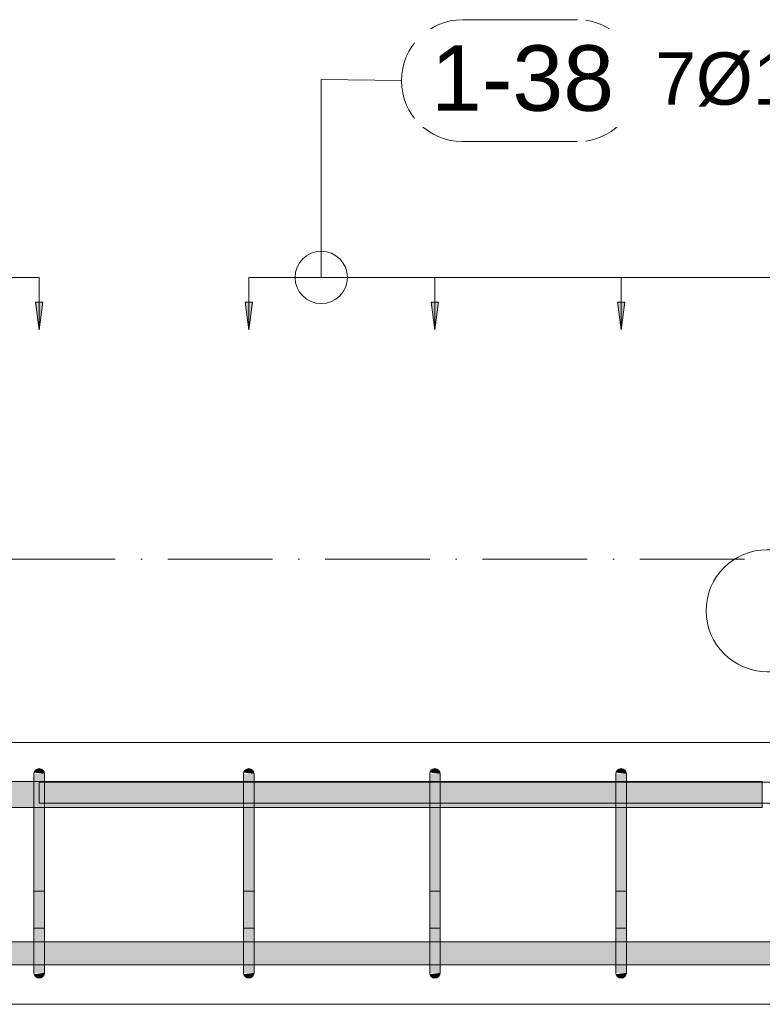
# Model space of a CAD drawing. Header units: millimetres. Extents: x -25607 to 9385, y 1894 to 10168.
# Tile 53 of 181: x -11489 to -10780, y 8670 to 9610. Entities that reach past the tile are written whole.
import ezdxf

# ---------------------------------------------------------------- set-up
doc = ezdxf.new("R2010")
doc.units = ezdxf.units.MM
doc.linetypes.add('Čerchovaná', pattern=[150, 100, -25, 0, -25])
for name, color, linetype, lineweight in [('A-ANNO-DIMS', 211, 'Continuous', 5), ('A-ANNO-DIMS-25', 211, 'Continuous', 5), ('A-FLOR-LEVL', 51, 'Continuous', 5), ('S-BEAM', 12, 'Continuous', 9), ('S-RBAR', 171, 'Continuous', 5), ('S-RBAR-IDEN', 171, 'Continuous', 5)]:
    doc.layers.add(name, color=color, linetype=linetype, lineweight=lineweight)
doc.styles.add('Arial', font='arial.ttf', dxfattribs={"height": 50})
doc.styles.add('Arial_1', font='arial.ttf', dxfattribs={"height": 62.5})
doc.dimstyles.new('Výztuž_kusy__řezy_', dxfattribs={"dimscale": 304.8, "dimtxt": 0.18, "dimasz": 0, "dimexe": 0, "dimexo": 0.0625, "dimgap": 0.082021, "dimtad": 1, "dimdec": 0, "dimzin": 0, "dimdsep": 46, "dimtxsty": 'Arial_1', "dimblk1": 'NONE', "dimblk2": 'NONE', "dimsah": 1, "dimcen": 0.09, "dimazin": 0, "dimtfac": 1, "dimtdec": 4, "dimtix": 1, "dimtmove": 0, "dimatfit": 3, "dimfxl": 0.164042, "dimfxlon": 1, "dimtvp": 1, "dimtfill": 1, "dimtolj": 1, "dimtzin": 0, "dimarcsym": 2})

# ---------------------------------------------------------------- blocks, each defined once
blk = doc.blocks.new('Popisek výztuže - _Typ_ množství_PRAVÝ _řezy_-573729-V4')
at = {"layer": 'S-RBAR-IDEN'}
for p, q in [((-24857.77, 9096.15), (-24967.46, 9096.15)), ((-24967.46, 8979.71), (-24857.77, 8979.71))]:
    blk.add_line(p, q, dxfattribs=at)
for centre, start, end in [((-24967.46, 9037.93), 90, 270), ((-24857.77, 9037.93), 277.64339, 82.35661)]:
    blk.add_arc(centre, 58.22, start, end, dxfattribs=at)
blk = doc.blocks.new('DIMBLOCK143-V4')
at = {"layer": 'A-ANNO-DIMS-25'}
for points in [[(-11562.55, 9314.03), (-11559.08, 9340.32), (-11566.01, 9340.32)], [(-11470, 9314.03), (-11466.54, 9340.32), (-11473.46, 9340.32)]]:
    blk.add_hatch(color=256, dxfattribs=at).paths.add_polyline_path(points)
for p, q in [((-11562.55, 9364.03), (-11470, 9364.03)), ((-11562.55, 9364.03), (-11562.55, 9364.03)), ((-11562.55, 9364.03), (-11562.55, 9314.03)), ((-11470, 9364.03), (-11470, 9364.03)), ((-11470, 9364.03), (-11470, 9314.03)), ((-11559.08, 9340.32), (-11566.01, 9340.32)), ((-11566.01, 9340.32), (-11562.55, 9314.03)), ((-11562.55, 9314.03), (-11559.08, 9340.32)), ((-11466.54, 9340.32), (-11473.46, 9340.32)), ((-11473.46, 9340.32), (-11470, 9314.03)), ((-11470, 9314.03), (-11466.54, 9340.32))]:
    blk.add_line(p, q, dxfattribs=at)
blk = doc.blocks.new('_None')
blk = doc.blocks.new('DIMBLOCK144-V4')
at = {"layer": 'A-ANNO-DIMS-25'}
for points in [[(-12580.54, 9314.03), (-12577.08, 9340.32), (-12584.01, 9340.32)], [(-12488, 9314.03), (-12484.54, 9340.32), (-12491.46, 9340.32)], [(-12395.45, 9314.03), (-12391.99, 9340.32), (-12398.92, 9340.32)], [(-12302.91, 9314.03), (-12299.45, 9340.32), (-12306.37, 9340.32)], [(-12210.36, 9314.03), (-12206.9, 9340.32), (-12213.82, 9340.32)], [(-12117.82, 9314.03), (-12114.36, 9340.32), (-12121.28, 9340.32)], [(-12025.27, 9314.03), (-12021.81, 9340.32), (-12028.73, 9340.32)], [(-11932.73, 9314.03), (-11929.27, 9340.32), (-11936.19, 9340.32)], [(-11840.18, 9314.03), (-11836.72, 9340.32), (-11843.64, 9340.32)], [(-11747.64, 9314.03), (-11744.18, 9340.32), (-11751.1, 9340.32)], [(-11655.09, 9314.03), (-11651.63, 9340.32), (-11658.55, 9340.32)], [(-11562.55, 9314.03), (-11559.08, 9340.32), (-11566.01, 9340.32)], [(-11470, 9314.03), (-11466.54, 9340.32), (-11473.46, 9340.32)]]:
    blk.add_hatch(color=256, dxfattribs=at).paths.add_polyline_path(points)
for p, q in [((-12580.54, 9364.03), (-11470, 9364.03)), ((-12580.54, 9364.03), (-12488, 9364.03)), ((-12580.54, 9364.03), (-12580.54, 9364.03)), ((-12580.54, 9364.03), (-12580.54, 9314.03)), ((-12488, 9364.03), (-12395.45, 9364.03)), ((-12488, 9364.03), (-12488, 9364.03)), ((-12488, 9364.03), (-12488, 9314.03)), ((-12395.45, 9364.03), (-12302.91, 9364.03)), ((-12395.45, 9364.03), (-12395.45, 9364.03)), ((-12395.45, 9364.03), (-12395.45, 9314.03)), ((-12302.91, 9364.03), (-12210.36, 9364.03)), ((-12302.91, 9364.03), (-12302.91, 9364.03)), ((-12302.91, 9364.03), (-12302.91, 9314.03)), ((-12210.36, 9364.03), (-12117.82, 9364.03)), ((-12210.36, 9364.03), (-12210.36, 9364.03)), ((-12210.36, 9364.03), (-12210.36, 9314.03)), ((-12117.82, 9364.03), (-12025.27, 9364.03)), ((-12117.82, 9364.03), (-12117.82, 9364.03)), ((-12117.82, 9364.03), (-12117.82, 9314.03)), ((-12025.27, 9364.03), (-11932.73, 9364.03)), ((-12025.27, 9364.03), (-12025.27, 9364.03)), ((-12025.27, 9364.03), (-12025.27, 9314.03)), ((-11932.73, 9364.03), (-11840.18, 9364.03)), ((-11932.73, 9364.03), (-11932.73, 9364.03)), ((-11932.73, 9364.03), (-11932.73, 9314.03)), ((-11840.18, 9364.03), (-11747.64, 9364.03)), ((-11840.18, 9364.03), (-11840.18, 9364.03)), ((-11840.18, 9364.03), (-11840.18, 9314.03)), ((-11747.64, 9364.03), (-11655.09, 9364.03)), ((-11747.64, 9364.03), (-11747.64, 9364.03)), ((-11747.64, 9364.03), (-11747.64, 9314.03)), ((-11655.09, 9364.03), (-11562.55, 9364.03)), ((-11655.09, 9364.03), (-11655.09, 9364.03)), ((-11655.09, 9364.03), (-11655.09, 9314.03)), ((-11562.55, 9364.03), (-11470, 9364.03)), ((-11562.55, 9364.03), (-11562.55, 9364.03)), ((-11562.55, 9364.03), (-11562.55, 9314.03)), ((-11470, 9364.03), (-11470, 9364.03)), ((-11470, 9364.03), (-11470, 9314.03)), ((-12577.08, 9340.32), (-12584.01, 9340.32)), ((-12584.01, 9340.32), (-12580.54, 9314.03)), ((-12580.54, 9314.03), (-12577.08, 9340.32)), ((-12484.54, 9340.32), (-12491.46, 9340.32)), ((-12491.46, 9340.32), (-12488, 9314.03)), ((-12488, 9314.03), (-12484.54, 9340.32)), ((-12391.99, 9340.32), (-12398.92, 9340.32)), ((-12398.92, 9340.32), (-12395.45, 9314.03)), ((-12395.45, 9314.03), (-12391.99, 9340.32)), ((-12299.45, 9340.32), (-12306.37, 9340.32)), ((-12306.37, 9340.32), (-12302.91, 9314.03)), ((-12302.91, 9314.03), (-12299.45, 9340.32)), ((-12206.9, 9340.32), (-12213.82, 9340.32)), ((-12213.82, 9340.32), (-12210.36, 9314.03)), ((-12210.36, 9314.03), (-12206.9, 9340.32)), ((-12114.36, 9340.32), (-12121.28, 9340.32)), ((-12121.28, 9340.32), (-12117.82, 9314.03)), ((-12117.82, 9314.03), (-12114.36, 9340.32)), ((-12021.81, 9340.32), (-12028.73, 9340.32)), ((-12028.73, 9340.32), (-12025.27, 9314.03)), ((-12025.27, 9314.03), (-12021.81, 9340.32)), ((-11929.27, 9340.32), (-11936.19, 9340.32)), ((-11936.19, 9340.32), (-11932.73, 9314.03)), ((-11932.73, 9314.03), (-11929.27, 9340.32)), ((-11836.72, 9340.32), (-11843.64, 9340.32)), ((-11843.64, 9340.32), (-11840.18, 9314.03)), ((-11840.18, 9314.03), (-11836.72, 9340.32)), ((-11744.18, 9340.32), (-11751.1, 9340.32)), ((-11751.1, 9340.32), (-11747.64, 9314.03)), ((-11747.64, 9314.03), (-11744.18, 9340.32)), ((-11651.63, 9340.32), (-11658.55, 9340.32)), ((-11658.55, 9340.32), (-11655.09, 9314.03)), ((-11655.09, 9314.03), (-11651.63, 9340.32)), ((-11559.08, 9340.32), (-11566.01, 9340.32)), ((-11566.01, 9340.32), (-11562.55, 9314.03)), ((-11562.55, 9314.03), (-11559.08, 9340.32)), ((-11466.54, 9340.32), (-11473.46, 9340.32)), ((-11473.46, 9340.32), (-11470, 9314.03)), ((-11470, 9314.03), (-11466.54, 9340.32))]:
    blk.add_line(p, q, dxfattribs=at)
blk = doc.blocks.new('DIMBLOCK145-V4')
at = {"layer": 'A-ANNO-DIMS-25'}
for points in [[(-11270, 9314.03), (-11266.54, 9340.32), (-11273.46, 9340.32)], [(-11092.36, 9314.03), (-11088.9, 9340.32), (-11095.82, 9340.32)]]:
    blk.add_hatch(color=256, dxfattribs=at).paths.add_polyline_path(points)
for p, q in [((-11270, 9364.03), (-11092.36, 9364.03)), ((-11270, 9364.03), (-11270, 9364.03)), ((-11270, 9364.03), (-11270, 9314.03)), ((-11092.36, 9364.03), (-11092.36, 9364.03)), ((-11092.36, 9364.03), (-11092.36, 9314.03)), ((-11266.54, 9340.32), (-11273.46, 9340.32)), ((-11273.46, 9340.32), (-11270, 9314.03)), ((-11270, 9314.03), (-11266.54, 9340.32)), ((-11088.9, 9340.32), (-11095.82, 9340.32)), ((-11095.82, 9340.32), (-11092.36, 9314.03)), ((-11092.36, 9314.03), (-11088.9, 9340.32))]:
    blk.add_line(p, q, dxfattribs=at)
blk = doc.blocks.new('DIMBLOCK146-V4')
at = {"layer": 'A-ANNO-DIMS-25'}
for points in [[(-11092.36, 9314.03), (-11088.9, 9340.32), (-11095.82, 9340.32)], [(-10914.71, 9314.03), (-10911.25, 9340.32), (-10918.17, 9340.32)]]:
    blk.add_hatch(color=256, dxfattribs=at).paths.add_polyline_path(points)
for p, q in [((-11092.36, 9364.03), (-10914.71, 9364.03)), ((-11092.36, 9364.03), (-11092.36, 9364.03)), ((-11092.36, 9364.03), (-11092.36, 9314.03)), ((-10914.71, 9364.03), (-10914.71, 9364.03)), ((-10914.71, 9364.03), (-10914.71, 9314.03)), ((-11088.9, 9340.32), (-11095.82, 9340.32)), ((-11095.82, 9340.32), (-11092.36, 9314.03)), ((-11092.36, 9314.03), (-11088.9, 9340.32)), ((-10911.25, 9340.32), (-10918.17, 9340.32)), ((-10918.17, 9340.32), (-10914.71, 9314.03)), ((-10914.71, 9314.03), (-10911.25, 9340.32))]:
    blk.add_line(p, q, dxfattribs=at)
blk = doc.blocks.new('DIMBLOCK147-V4')
at = {"layer": 'A-ANNO-DIMS-25'}
for points in [[(-10914.71, 9314.03), (-10911.25, 9340.32), (-10918.17, 9340.32)], [(-10737.07, 9314.03), (-10733.61, 9340.32), (-10740.53, 9340.32)]]:
    blk.add_hatch(color=256, dxfattribs=at).paths.add_polyline_path(points)
for p, q in [((-10914.71, 9364.03), (-10737.07, 9364.03)), ((-10914.71, 9364.03), (-10914.71, 9364.03)), ((-10914.71, 9364.03), (-10914.71, 9314.03)), ((-10737.07, 9364.03), (-10737.07, 9364.03)), ((-10737.07, 9364.03), (-10737.07, 9314.03)), ((-10911.25, 9340.32), (-10918.17, 9340.32)), ((-10918.17, 9340.32), (-10914.71, 9314.03)), ((-10914.71, 9314.03), (-10911.25, 9340.32)), ((-10733.61, 9340.32), (-10740.53, 9340.32)), ((-10740.53, 9340.32), (-10737.07, 9314.03)), ((-10737.07, 9314.03), (-10733.61, 9340.32))]:
    blk.add_line(p, q, dxfattribs=at)
blk = doc.blocks.new('DIMBLOCK151-V4')
at = {"layer": 'A-ANNO-DIMS-25'}
for points in [[(-11270, 9314.03), (-11266.54, 9340.32), (-11273.46, 9340.32)], [(-11092.36, 9314.03), (-11088.9, 9340.32), (-11095.82, 9340.32)], [(-10914.71, 9314.03), (-10911.25, 9340.32), (-10918.17, 9340.32)], [(-10737.07, 9314.03), (-10733.61, 9340.32), (-10740.53, 9340.32)], [(-10559.43, 9314.03), (-10555.96, 9340.32), (-10562.89, 9340.32)], [(-10381.78, 9314.03), (-10378.32, 9340.32), (-10385.24, 9340.32)], [(-10204.14, 9314.03), (-10200.68, 9340.32), (-10207.6, 9340.32)]]:
    blk.add_hatch(color=256, dxfattribs=at).paths.add_polyline_path(points)
for p, q in [((-11270, 9364.03), (-10204.14, 9364.03)), ((-11270, 9364.03), (-11092.36, 9364.03)), ((-11270, 9364.03), (-11270, 9364.03)), ((-11270, 9364.03), (-11270, 9314.03)), ((-11092.36, 9364.03), (-10914.71, 9364.03)), ((-11092.36, 9364.03), (-11092.36, 9364.03)), ((-11092.36, 9364.03), (-11092.36, 9314.03)), ((-10914.71, 9364.03), (-10737.07, 9364.03)), ((-10914.71, 9364.03), (-10914.71, 9364.03)), ((-10914.71, 9364.03), (-10914.71, 9314.03)), ((-10737.07, 9364.03), (-10559.43, 9364.03)), ((-10737.07, 9364.03), (-10737.07, 9364.03)), ((-10737.07, 9364.03), (-10737.07, 9314.03)), ((-10559.43, 9364.03), (-10381.78, 9364.03)), ((-10559.43, 9364.03), (-10559.43, 9364.03)), ((-10559.43, 9364.03), (-10559.43, 9314.03)), ((-10381.78, 9364.03), (-10204.14, 9364.03)), ((-10381.78, 9364.03), (-10381.78, 9364.03)), ((-10381.78, 9364.03), (-10381.78, 9314.03)), ((-10204.14, 9364.03), (-10204.14, 9364.03)), ((-10204.14, 9364.03), (-10204.14, 9314.03)), ((-11266.54, 9340.32), (-11273.46, 9340.32)), ((-11273.46, 9340.32), (-11270, 9314.03)), ((-11270, 9314.03), (-11266.54, 9340.32)), ((-11088.9, 9340.32), (-11095.82, 9340.32)), ((-11095.82, 9340.32), (-11092.36, 9314.03)), ((-11092.36, 9314.03), (-11088.9, 9340.32)), ((-10911.25, 9340.32), (-10918.17, 9340.32)), ((-10918.17, 9340.32), (-10914.71, 9314.03)), ((-10914.71, 9314.03), (-10911.25, 9340.32)), ((-10733.61, 9340.32), (-10740.53, 9340.32)), ((-10740.53, 9340.32), (-10737.07, 9314.03)), ((-10737.07, 9314.03), (-10733.61, 9340.32)), ((-10555.96, 9340.32), (-10562.89, 9340.32)), ((-10562.89, 9340.32), (-10559.43, 9314.03)), ((-10559.43, 9314.03), (-10555.96, 9340.32)), ((-10378.32, 9340.32), (-10385.24, 9340.32)), ((-10385.24, 9340.32), (-10381.78, 9314.03)), ((-10381.78, 9314.03), (-10378.32, 9340.32)), ((-10200.68, 9340.32), (-10207.6, 9340.32)), ((-10207.6, 9340.32), (-10204.14, 9314.03)), ((-10204.14, 9314.03), (-10200.68, 9340.32))]:
    blk.add_line(p, q, dxfattribs=at)
blk = doc.blocks.new('Popisek výztuže__BEZ NATOČENÍ_ - _Typ_ množství_PRAVÝ _řezy_-573725-V4')
at = {"layer": 'S-RBAR-IDEN'}
for p, q in [((-24183.83, 9621.25), (-24293.53, 9621.25)), ((-24293.53, 9504.82), (-24183.83, 9504.82))]:
    blk.add_line(p, q, dxfattribs=at)
for centre, start, end in [((-24293.53, 9563.04), 90, 270), ((-24183.83, 9563.04), 277.64339, 82.35661)]:
    blk.add_arc(centre, 58.22, start, end, dxfattribs=at)

msp = doc.modelspace()

# ---------------------------------------------------------------- hatches: boundary and pattern name
at = {"layer": 'S-RBAR'}
for points in [[(-11465, 8890), (-11465.17, 8891.29), (-11465.67, 8892.5), (-11466.46, 8893.54), (-11467.5, 8894.33), (-11468.71, 8894.83), (-11470, 8895), (-11471.29, 8894.83), (-11472.5, 8894.33), (-11473.54, 8893.54), (-11474.33, 8892.5), (-11474.83, 8891.29), (-11465.17, 8890.02)], [(-11265, 8890), (-11265.17, 8891.29), (-11265.67, 8892.5), (-11266.46, 8893.54), (-11267.5, 8894.33), (-11268.71, 8894.83), (-11271.09, 8894.86), (-11271.29, 8894.83), (-11272.5, 8894.33), (-11273.54, 8893.54), (-11274.33, 8892.5), (-11274.83, 8891.29), (-11265.17, 8890.02)], [(-11087.36, 8890), (-11087.53, 8891.29), (-11088.03, 8892.5), (-11088.82, 8893.54), (-11089.86, 8894.33), (-11091.06, 8894.83), (-11092.36, 8895), (-11093.65, 8894.83), (-11094.86, 8894.33), (-11095.89, 8893.54), (-11096.69, 8892.5), (-11097.19, 8891.29), (-11087.53, 8890.02)], [(-10909.71, 8890), (-10909.88, 8891.29), (-10910.38, 8892.5), (-10911.18, 8893.54), (-10912.21, 8894.33), (-10913.42, 8894.83), (-10914.71, 8895), (-10916.01, 8894.83), (-10917.21, 8894.33), (-10918.25, 8893.54), (-10919.04, 8892.5), (-10919.54, 8891.29), (-10909.88, 8890.02)], [(-11465, 8865), (-11465, 8890), (-11475, 8890), (-11475, 8865)], [(-11271.09, 8865), (-11265, 8865), (-11265, 8890), (-11275, 8890), (-11275, 8865)], [(-11087.36, 8865), (-11087.36, 8890), (-11097.36, 8890), (-11097.36, 8865)], [(-10909.71, 8865), (-10909.71, 8890), (-10919.71, 8890), (-10919.71, 8865)], [(-11475, 8725), (-11465, 8725), (-11465, 8865), (-11475, 8865), (-11475, 8741.44)], [(-11271.09, 8725), (-11265, 8725), (-11265, 8865), (-11275, 8865), (-11275, 8725)], [(-11097.36, 8725), (-11087.36, 8725), (-11087.36, 8865), (-11097.36, 8865), (-11097.36, 8741.44)], [(-10919.71, 8725), (-10909.71, 8725), (-10909.71, 8865), (-10919.71, 8865), (-10919.71, 8741.44)], [(-11470, 8695), (-11468.71, 8695.17), (-11467.5, 8695.67), (-11466.46, 8696.46), (-11465.67, 8697.5), (-11465.17, 8698.71), (-11465.17, 8699.98), (-11474.83, 8698.71), (-11474.33, 8697.5), (-11473.54, 8696.46), (-11472.5, 8695.67), (-11471.29, 8695.17)], [(-11270, 8695), (-11268.71, 8695.17), (-11267.5, 8695.67), (-11266.46, 8696.46), (-11265.67, 8697.5), (-11265.17, 8698.71), (-11265.17, 8699.98), (-11274.83, 8698.71), (-11274.33, 8697.5), (-11273.54, 8696.46), (-11272.5, 8695.67), (-11271.09, 8695.14)], [(-11092.36, 8695), (-11091.06, 8695.17), (-11089.86, 8695.67), (-11088.82, 8696.46), (-11088.03, 8697.5), (-11087.53, 8698.71), (-11087.53, 8699.98), (-11097.19, 8698.71), (-11096.69, 8697.5), (-11095.89, 8696.46), (-11094.86, 8695.67), (-11093.65, 8695.17)], [(-10914.71, 8695), (-10913.42, 8695.17), (-10912.21, 8695.67), (-10911.18, 8696.46), (-10910.38, 8697.5), (-10909.88, 8698.71), (-10909.88, 8699.98), (-10919.54, 8698.71), (-10919.04, 8697.5), (-10918.25, 8696.46), (-10917.21, 8695.67), (-10916.01, 8695.17)]]:
    msp.add_hatch(color=7, dxfattribs=at).paths.add_polyline_path(points)
h = msp.add_hatch(color=7, dxfattribs=at)
h.paths.add_polyline_path([(-15557.5, 8857.8), (-15403.33, 8857.8), (-15403.33, 8882.8), (-15557.5, 8882.8), (-15557.5, 8863.81)])
h.paths.add_polyline_path([(-12307.91, 8857.8), (-12307.91, 8882.8), (-12390.45, 8882.8), (-12390.45, 8857.8), (-12312.75, 8857.8)])
h.paths.add_polyline_path([(-15393.33, 8857.8), (-15234.17, 8857.8), (-15234.17, 8882.8), (-15393.33, 8882.8), (-15393.33, 8863.81)])
h.paths.add_polyline_path([(-15224.17, 8857.8), (-15065, 8857.8), (-15065, 8882.8), (-15224.17, 8882.8), (-15224.17, 8863.81)])
h.paths.add_polyline_path([(-12483, 8857.8), (-12400.45, 8857.8), (-12400.45, 8882.8), (-12483, 8882.8), (-12483, 8863.81)])
h.paths.add_polyline_path([(-12020.27, 8857.8), (-11937.73, 8857.8), (-11937.73, 8882.8), (-12020.27, 8882.8), (-12020.27, 8863.81)])
h.paths.add_polyline_path([(-12112.82, 8857.8), (-12030.27, 8857.8), (-12030.27, 8882.8), (-12112.82, 8882.8), (-12112.82, 8863.81)])
h.paths.add_polyline_path([(-12575.54, 8857.8), (-12493, 8857.8), (-12493, 8882.8), (-12575.54, 8882.8), (-12575.54, 8863.81)])
h.paths.add_polyline_path([(-12158.43, 8857.8), (-12122.82, 8857.8), (-12122.82, 8882.8), (-12205.36, 8882.8), (-12205.36, 8857.8)])
h.paths.add_polyline_path([(-12621.38, 8857.8), (-12585.54, 8857.8), (-12585.54, 8882.8), (-12675.54, 8882.8), (-12675.54, 8857.8)])
h.paths.add_polyline_path([(-12215.36, 8857.8), (-12215.36, 8882.8), (-12297.91, 8882.8), (-12297.91, 8857.8)])
h.paths.add_polyline_path([(-12733.93, 8857.8), (-12733.93, 8882.8), (-12772.32, 8882.8), (-12772.32, 8857.8)])
h.paths.add_polyline_path([(-15055, 8857.8), (-14865, 8857.8), (-14865, 8882.8), (-15055, 8882.8), (-15055, 8863.81)])
h.paths.add_polyline_path([(-14855, 8857.8), (-14772.45, 8857.8), (-14772.45, 8882.8), (-14855, 8882.8), (-14855, 8863.81)])
h.paths.add_polyline_path([(-14669.91, 8857.8), (-14587.36, 8857.8), (-14587.36, 8882.8), (-14669.91, 8882.8), (-14669.91, 8863.81)])
h.paths.add_polyline_path([(-14762.45, 8857.8), (-14679.91, 8857.8), (-14679.91, 8882.8), (-14762.45, 8882.8), (-14762.45, 8863.81)])
h.paths.add_polyline_path([(-12685.54, 8857.8), (-12685.54, 8882.8), (-12723.93, 8882.8), (-12723.93, 8857.8)])
h.paths.add_polyline_path([(-14484.82, 8857.8), (-14402.27, 8857.8), (-14402.27, 8882.8), (-14484.82, 8882.8), (-14484.82, 8863.81)])
h.paths.add_polyline_path([(-14577.36, 8857.8), (-14494.82, 8857.8), (-14494.82, 8882.8), (-14577.36, 8882.8), (-14577.36, 8863.81)])
h.paths.add_polyline_path([(-12927.49, 8857.8), (-12927.49, 8882.8), (-12965.88, 8882.8), (-12965.88, 8857.8), (-12930.02, 8857.8)])
h.paths.add_polyline_path([(-12879.1, 8857.8), (-12879.1, 8882.8), (-12917.49, 8882.8), (-12917.49, 8857.8)])
h.paths.add_polyline_path([(-12830.71, 8857.8), (-12830.71, 8882.8), (-12869.1, 8882.8), (-12869.1, 8857.8)])
h.paths.add_polyline_path([(-12782.32, 8857.8), (-12782.32, 8882.8), (-12820.71, 8882.8), (-12820.71, 8857.8)])
h.paths.add_polyline_path([(-13072.66, 8857.8), (-13072.66, 8882.8), (-13111.05, 8882.8), (-13111.05, 8857.8), (-13084.34, 8857.8)])
h.paths.add_polyline_path([(-10919.71, 8857.8), (-10919.71, 8882.8), (-11087.36, 8882.8), (-11087.36, 8857.8), (-10923.88, 8857.8)])
h.paths.add_polyline_path([(-10780, 8857.8), (-10780, 8882.8), (-10909.71, 8882.8), (-10909.71, 8857.8)])
h.paths.add_polyline_path([(-11097.36, 8857.8), (-11097.36, 8882.8), (-11265, 8882.8), (-11265, 8857.8), (-11232.51, 8857.8)])
h.paths.add_polyline_path([(-11275, 8857.8), (-11275, 8882.8), (-11465, 8882.8), (-11465, 8857.8), (-11386.83, 8857.8)])
h.paths.add_polyline_path([(-13062.66, 8857.8), (-13024.27, 8857.8), (-13024.27, 8882.8), (-13062.66, 8882.8), (-13062.66, 8863.81)])
h.paths.add_polyline_path([(-12975.88, 8857.8), (-12975.88, 8882.8), (-13014.27, 8882.8), (-13014.27, 8857.8)])
h.paths.add_polyline_path([(-14392.27, 8857.8), (-14309.73, 8857.8), (-14309.73, 8882.8), (-14392.27, 8882.8), (-14392.27, 8863.81)])
h.paths.add_polyline_path([(-14207.18, 8857.8), (-14124.64, 8857.8), (-14124.64, 8882.8), (-14207.18, 8882.8), (-14207.18, 8863.81)])
h.paths.add_polyline_path([(-14299.73, 8857.8), (-14217.18, 8857.8), (-14217.18, 8882.8), (-14299.73, 8882.8), (-14299.73, 8863.81)])
h.paths.add_polyline_path([(-14022.09, 8857.8), (-13939.55, 8857.8), (-13939.55, 8882.8), (-14022.09, 8882.8), (-14022.09, 8863.81)])
h.paths.add_polyline_path([(-14114.64, 8857.8), (-14032.09, 8857.8), (-14032.09, 8882.8), (-14114.64, 8882.8), (-14114.64, 8863.81)])
h.paths.add_polyline_path([(-13929.55, 8857.8), (-13847, 8857.8), (-13847, 8882.8), (-13929.55, 8882.8), (-13929.55, 8863.81)])
h.paths.add_polyline_path([(-13217.83, 8857.8), (-13217.83, 8882.8), (-13256.22, 8882.8), (-13256.22, 8857.8), (-13238.66, 8857.8)])
h.paths.add_polyline_path([(-13207.83, 8857.8), (-13169.44, 8857.8), (-13169.44, 8882.8), (-13207.83, 8882.8), (-13207.83, 8863.81)])
h.paths.add_polyline_path([(-13121.05, 8857.8), (-13121.05, 8882.8), (-13159.44, 8882.8), (-13159.44, 8857.8)])
h.paths.add_polyline_path([(-11927.73, 8857.8), (-11845.18, 8857.8), (-11845.18, 8882.8), (-11927.73, 8882.8), (-11927.73, 8863.81)])
h.paths.add_polyline_path([(-11742.64, 8857.8), (-11660.09, 8857.8), (-11660.09, 8882.8), (-11742.64, 8882.8), (-11742.64, 8863.81)])
h.paths.add_polyline_path([(-11835.18, 8857.8), (-11752.64, 8857.8), (-11752.64, 8882.8), (-11835.18, 8882.8), (-11835.18, 8863.81)])
h.paths.add_polyline_path([(-13744.46, 8857.8), (-13653.33, 8857.8), (-13653.33, 8882.8), (-13744.46, 8882.8), (-13744.46, 8863.81)])
h.paths.add_polyline_path([(-13837, 8857.8), (-13754.46, 8857.8), (-13754.46, 8882.8), (-13837, 8882.8), (-13837, 8863.81)])
h.paths.add_polyline_path([(-13556.55, 8857.8), (-13556.55, 8882.8), (-13594.94, 8882.8), (-13594.94, 8857.8)])
h.paths.add_polyline_path([(-13643.33, 8857.8), (-13604.94, 8857.8), (-13604.94, 8882.8), (-13643.33, 8882.8), (-13643.33, 8863.81)])
h.paths.add_polyline_path([(-11557.55, 8857.8), (-11475, 8857.8), (-11475, 8882.8), (-11557.55, 8882.8), (-11557.55, 8863.81)])
h.paths.add_polyline_path([(-13401.38, 8857.8), (-13363, 8857.8), (-13363, 8882.8), (-13401.38, 8882.8), (-13401.38, 8863.81)])
h.paths.add_polyline_path([(-13449.77, 8857.8), (-13411.38, 8857.8), (-13411.38, 8882.8), (-13449.77, 8882.8), (-13449.77, 8863.81)])
h.paths.add_polyline_path([(-13498.16, 8857.8), (-13459.77, 8857.8), (-13459.77, 8882.8), (-13498.16, 8882.8), (-13498.16, 8863.81)])
h.paths.add_polyline_path([(-11650.09, 8857.8), (-11567.55, 8857.8), (-11567.55, 8882.8), (-11650.09, 8882.8), (-11650.09, 8863.81)])
h.paths.add_polyline_path([(-13546.55, 8857.8), (-13508.16, 8857.8), (-13508.16, 8882.8), (-13546.55, 8882.8), (-13546.55, 8863.81)])
h.paths.add_polyline_path([(-13304.61, 8857.8), (-13266.22, 8857.8), (-13266.22, 8882.8), (-13304.61, 8882.8), (-13304.61, 8863.81)])
h.paths.add_polyline_path([(-13353, 8857.8), (-13314.61, 8857.8), (-13314.61, 8882.8), (-13353, 8882.8), (-13353, 8863.81)])
h = msp.add_hatch(color=7, dxfattribs=at)
h.paths.add_polyline_path([(-13155, 8707.64), (-13121.05, 8707.92), (-13121.05, 8729.64), (-13155, 8729.64), (-13155, 8710.85)])
h.paths.add_polyline_path([(-9303.53, 8707.64), (-9268.78, 8707.92), (-9268.78, 8729.64), (-9351.32, 8729.64), (-9351.32, 8707.64), (-9342.11, 8707.64)])
h.paths.add_polyline_path([(-10376.78, 8707.64), (-10209.14, 8707.92), (-10209.14, 8729.64), (-10376.78, 8729.64), (-10376.78, 8707.92)])
h.paths.add_polyline_path([(-13111.05, 8707.64), (-13072.66, 8707.92), (-13072.66, 8729.64), (-13111.05, 8729.64), (-13111.05, 8707.92)])
h.paths.add_polyline_path([(-12081.27, 8707.64), (-12030.27, 8707.92), (-12030.27, 8729.64), (-12112.82, 8729.64), (-12112.82, 8707.64)])
h.paths.add_polyline_path([(-12020.27, 8707.64), (-11937.73, 8707.92), (-11937.73, 8729.64), (-12020.27, 8729.64), (-12020.27, 8707.92)])
h.paths.add_polyline_path([(-10386.78, 8707.64), (-10386.78, 8729.64), (-10554.43, 8729.64), (-10554.43, 8707.64), (-10422.34, 8707.64)])
h.paths.add_polyline_path([(-13062.66, 8707.64), (-13024.27, 8707.92), (-13024.27, 8729.64), (-13062.66, 8729.64), (-13062.66, 8707.92)])
h.paths.add_polyline_path([(-8404.49, 8707.64), (-8404.49, 8729.64), (-8443.76, 8729.64), (-8443.76, 8707.64), (-8416.2, 8707.64)])
h.paths.add_polyline_path([(-8385, 8707.64), (-8385, 8729.64), (-8394.49, 8729.64), (-8394.49, 8707.64)])
h.paths.add_polyline_path([(-9258.78, 8707.64), (-9176.23, 8707.92), (-9176.23, 8729.64), (-9258.78, 8729.64), (-9258.78, 8707.92)])
h.paths.add_polyline_path([(-11927.73, 8707.64), (-11845.18, 8707.92), (-11845.18, 8729.64), (-11927.73, 8729.64), (-11927.73, 8707.92)])
h.paths.add_polyline_path([(-12122.82, 8707.64), (-12122.82, 8729.64), (-12205.36, 8729.64), (-12205.36, 8707.64), (-12158.43, 8707.64)])
h.paths.add_polyline_path([(-10199.14, 8707.64), (-10009.14, 8707.92), (-10009.14, 8729.64), (-10199.14, 8729.64), (-10199.14, 8707.92)])
h.paths.add_polyline_path([(-9361.32, 8707.64), (-9361.32, 8729.64), (-9443.87, 8729.64), (-9443.87, 8707.64), (-9380.69, 8707.64)])
h.paths.add_polyline_path([(-13014.27, 8707.64), (-12975.88, 8707.92), (-12975.88, 8729.64), (-13014.27, 8729.64), (-13014.27, 8707.92)])
h.paths.add_polyline_path([(-8453.76, 8707.64), (-8453.76, 8729.64), (-8493.02, 8729.64), (-8493.02, 8707.64), (-8454.78, 8707.64)])
h.paths.add_polyline_path([(-10564.43, 8707.64), (-10564.43, 8729.64), (-10732.07, 8729.64), (-10732.07, 8707.64), (-10576.66, 8707.64)])
h.paths.add_polyline_path([(-9166.23, 8707.64), (-9083.69, 8707.92), (-9083.69, 8729.64), (-9166.23, 8729.64), (-9166.23, 8707.92)])
h.paths.add_polyline_path([(-8503.02, 8707.64), (-8503.02, 8729.64), (-8542.28, 8729.64), (-8542.28, 8707.64), (-8531.94, 8707.64)])
h.paths.add_polyline_path([(-12215.36, 8707.64), (-12215.36, 8729.64), (-12297.91, 8729.64), (-12297.91, 8707.64), (-12235.59, 8707.64)])
h.paths.add_polyline_path([(-9999.14, 8707.64), (-9916.59, 8707.92), (-9916.59, 8729.64), (-9999.14, 8729.64), (-9999.14, 8707.92)])
h.paths.add_polyline_path([(-12965.88, 8707.64), (-12927.49, 8707.92), (-12927.49, 8729.64), (-12965.88, 8729.64), (-12965.88, 8707.92)])
h.paths.add_polyline_path([(-11835.18, 8707.64), (-11752.64, 8707.92), (-11752.64, 8729.64), (-11835.18, 8729.64), (-11835.18, 8707.92)])
h.paths.add_polyline_path([(-12917.49, 8707.64), (-12879.1, 8707.92), (-12879.1, 8729.64), (-12917.49, 8729.64), (-12917.49, 8707.92)])
h.paths.add_polyline_path([(-8552.28, 8707.64), (-8552.28, 8729.64), (-8591.54, 8729.64), (-8591.54, 8707.64), (-8570.52, 8707.64)])
h.paths.add_polyline_path([(-10742.07, 8707.64), (-10742.07, 8729.64), (-10909.71, 8729.64), (-10909.71, 8707.64), (-10769.56, 8707.64)])
h.paths.add_polyline_path([(-9453.87, 8707.64), (-9453.87, 8729.64), (-9536.41, 8729.64), (-9536.41, 8707.64), (-9457.85, 8707.64)])
h.paths.add_polyline_path([(-10919.71, 8707.64), (-10919.71, 8729.64), (-11087.36, 8729.64), (-11087.36, 8707.64), (-10923.88, 8707.64)])
h.paths.add_polyline_path([(-12869.1, 8707.64), (-12830.71, 8707.92), (-12830.71, 8729.64), (-12869.1, 8729.64), (-12869.1, 8707.92)])
h.paths.add_polyline_path([(-8601.54, 8707.64), (-8601.54, 8729.64), (-8640.81, 8729.64), (-8640.81, 8707.64), (-8609.1, 8707.64)])
h.paths.add_polyline_path([(-9073.69, 8707.64), (-8991.14, 8707.92), (-8991.14, 8729.64), (-9073.69, 8729.64), (-9073.69, 8707.92)])
h.paths.add_polyline_path([(-9906.59, 8707.64), (-9824.05, 8707.92), (-9824.05, 8729.64), (-9906.59, 8729.64), (-9906.59, 8707.92)])
h.paths.add_polyline_path([(-12307.91, 8707.64), (-12307.91, 8729.64), (-12390.45, 8729.64), (-12390.45, 8707.64), (-12312.75, 8707.64)])
h.paths.add_polyline_path([(-12820.71, 8707.64), (-12782.32, 8707.92), (-12782.32, 8729.64), (-12820.71, 8729.64), (-12820.71, 8707.92)])
h.paths.add_polyline_path([(-8650.81, 8707.64), (-8650.81, 8729.64), (-8690.07, 8729.64), (-8690.07, 8707.64), (-8686.25, 8707.64)])
h.paths.add_polyline_path([(-11742.64, 8707.64), (-11660.09, 8707.92), (-11660.09, 8729.64), (-11742.64, 8729.64), (-11742.64, 8707.92)])
h.paths.add_polyline_path([(-11097.36, 8707.64), (-11097.36, 8729.64), (-11265, 8729.64), (-11265, 8707.64), (-11116.77, 8707.64)])
h.paths.add_polyline_path([(-8700.07, 8707.64), (-8700.07, 8729.64), (-8739.33, 8729.64), (-8739.33, 8707.64), (-8724.83, 8707.64)])
h.paths.add_polyline_path([(-12400.45, 8707.64), (-12400.45, 8729.64), (-12483, 8729.64), (-12483, 8707.64), (-12428.48, 8707.64)])
h.paths.add_polyline_path([(-9814.05, 8707.64), (-9731.5, 8707.92), (-9731.5, 8729.64), (-9814.05, 8729.64), (-9814.05, 8707.92)])
h.paths.add_polyline_path([(-12772.32, 8707.64), (-12733.93, 8707.92), (-12733.93, 8729.64), (-12772.32, 8729.64), (-12772.32, 8707.92)])
h.paths.add_polyline_path([(-9546.41, 8707.64), (-9546.41, 8729.64), (-9628.96, 8729.64), (-9628.96, 8707.64), (-9573.59, 8707.64)])
h.paths.add_polyline_path([(-12723.93, 8707.64), (-12685.54, 8707.92), (-12685.54, 8729.64), (-12723.93, 8729.64), (-12723.93, 8707.92)])
h.paths.add_polyline_path([(-8749.33, 8707.64), (-8749.33, 8729.64), (-8788.59, 8729.64), (-8788.59, 8707.64), (-8763.41, 8707.64)])
h.paths.add_polyline_path([(-8981.14, 8707.64), (-8898.59, 8707.92), (-8898.59, 8729.64), (-8981.14, 8729.64), (-8981.14, 8707.92)])
h.paths.add_polyline_path([(-11275, 8707.64), (-11275, 8729.64), (-11465, 8729.64), (-11465, 8707.64), (-11309.67, 8707.64)])
h.paths.add_polyline_path([(-12675.54, 8707.64), (-12585.54, 8707.92), (-12585.54, 8729.64), (-12675.54, 8729.64), (-12675.54, 8707.92)])
h.paths.add_polyline_path([(-8798.59, 8707.64), (-8798.59, 8729.64), (-8888.59, 8729.64), (-8888.59, 8707.64), (-8801.99, 8707.64)])
h.paths.add_polyline_path([(-11650.09, 8707.64), (-11567.55, 8707.92), (-11567.55, 8729.64), (-11650.09, 8729.64), (-11650.09, 8707.92)])
h.paths.add_polyline_path([(-11475, 8707.64), (-11475, 8729.64), (-11557.55, 8729.64), (-11557.55, 8707.64), (-11502.57, 8707.64)])
h.paths.add_polyline_path([(-12493, 8707.64), (-12493, 8729.64), (-12575.54, 8729.64), (-12575.54, 8707.64), (-12505.64, 8707.64)])
h.paths.add_polyline_path([(-9721.5, 8707.64), (-9638.96, 8707.92), (-9638.96, 8729.64), (-9721.5, 8729.64), (-9721.5, 8707.92)])
h = msp.add_hatch(color=7, dxfattribs=at)
h.paths.add_polyline_path([(-11465, 8703.08), (-11465, 8703.74), (-11466.36, 8703.89), (-11467.2, 8703.51)])
h.paths.add_polyline_path([(-11470.49, 8705.53), (-11472.17, 8707.49), (-11475, 8707.92), (-11475, 8706.75)])
h.paths.add_polyline_path([(-11465, 8711.72), (-11465, 8713.44), (-11475, 8715.43), (-11470.28, 8711.91)])
h.paths.add_polyline_path([(-11475, 8724.03), (-11465, 8724.24), (-11465, 8725), (-11475, 8725)])
h = msp.add_hatch(color=7, dxfattribs=at)
h.paths.add_polyline_path([(-11265, 8703.08), (-11265, 8703.74), (-11266.36, 8703.89), (-11267.2, 8703.51)])
h.paths.add_polyline_path([(-11271.09, 8705.69), (-11271.09, 8706.23), (-11272.17, 8707.49), (-11275, 8707.92), (-11275, 8706.75)])
h.paths.add_polyline_path([(-11265, 8711.72), (-11265, 8713.44), (-11275, 8715.43), (-11271.09, 8712.5), (-11271.09, 8711.82), (-11270.28, 8711.91)])
h.paths.add_polyline_path([(-11267.03, 8724.03), (-11265, 8724.24), (-11265, 8725), (-11275, 8725), (-11275, 8724.03), (-11271.09, 8724.03)])
h = msp.add_hatch(color=7, dxfattribs=at)
h.paths.add_polyline_path([(-11087.36, 8703.08), (-11087.36, 8703.74), (-11088.71, 8703.89), (-11089.56, 8703.51)])
h.paths.add_polyline_path([(-11092.85, 8705.53), (-11094.53, 8707.49), (-11097.36, 8707.92), (-11097.36, 8706.75)])
h.paths.add_polyline_path([(-11087.36, 8711.72), (-11087.36, 8713.44), (-11097.36, 8715.43), (-11092.63, 8711.91)])
h.paths.add_polyline_path([(-11089.39, 8724.03), (-11087.36, 8724.24), (-11087.36, 8725), (-11097.36, 8725), (-11097.36, 8724.03)])
h = msp.add_hatch(color=7, dxfattribs=at)
h.paths.add_polyline_path([(-10909.71, 8703.08), (-10909.71, 8703.74), (-10911.07, 8703.89), (-10911.92, 8703.51)])
h.paths.add_polyline_path([(-10915.2, 8705.53), (-10916.89, 8707.49), (-10919.71, 8707.92), (-10919.71, 8706.75)])
h.paths.add_polyline_path([(-10909.71, 8711.72), (-10909.71, 8713.44), (-10919.71, 8715.43), (-10914.99, 8711.91)])
h.paths.add_polyline_path([(-10911.74, 8724.03), (-10909.71, 8724.24), (-10909.71, 8725), (-10919.71, 8725), (-10919.71, 8724.03)])
h = msp.add_hatch(color=7, dxfattribs=at)
h.paths.add_polyline_path([(-11465, 8700), (-11465, 8703.08), (-11467.2, 8703.51), (-11466.36, 8703.89), (-11465, 8703.74), (-11465, 8711.72), (-11469.53, 8711.99), (-11475, 8715.43), (-11475, 8708.15), (-11472.03, 8707.32), (-11470.49, 8705.53), (-11475, 8706.75), (-11474.83, 8700.99), (-11472.91, 8700.85), (-11468.71, 8700.4)])
h.paths.add_polyline_path([(-11470, 8700), (-11465, 8700), (-11475, 8700.85), (-11474.83, 8700)])
h.paths.add_polyline_path([(-11465, 8713.44), (-11465, 8724.24), (-11467.03, 8724.03), (-11475, 8724.03), (-11475, 8715.43)])
h = msp.add_hatch(color=7, dxfattribs=at)
h.paths.add_polyline_path([(-11274.83, 8700), (-11265, 8700), (-11275, 8700.85), (-11275, 8700)])
h.paths.add_polyline_path([(-11265, 8700), (-11265, 8703.08), (-11267.2, 8703.51), (-11266.36, 8703.89), (-11265, 8703.74), (-11265, 8711.72), (-11271.09, 8711.94), (-11271.09, 8712.97), (-11275, 8715.43), (-11275, 8708.15), (-11272.03, 8707.32), (-11270.49, 8705.53), (-11271.09, 8705.69), (-11275, 8706.75), (-11274.83, 8700.99), (-11271.09, 8700.66), (-11268.71, 8700.4)])
h.paths.add_polyline_path([(-11265, 8713.44), (-11265, 8724.24), (-11267.03, 8724.03), (-11275, 8724.03), (-11275, 8715.43), (-11271.09, 8714.65)])
h = msp.add_hatch(color=7, dxfattribs=at)
h.paths.add_polyline_path([(-11087.36, 8700), (-11087.36, 8703.08), (-11089.56, 8703.51), (-11088.71, 8703.89), (-11087.36, 8703.74), (-11087.36, 8711.72), (-11091.89, 8711.99), (-11097.36, 8715.43), (-11097.36, 8708.15), (-11094.38, 8707.32), (-11092.85, 8705.53), (-11097.36, 8706.75), (-11097.19, 8700.99), (-11095.27, 8700.85), (-11091.06, 8700.4)])
h.paths.add_polyline_path([(-11092.36, 8700), (-11087.36, 8700), (-11097.36, 8700.85), (-11097.19, 8700)])
h.paths.add_polyline_path([(-11087.36, 8713.44), (-11087.36, 8724.24), (-11089.39, 8724.03), (-11097.36, 8724.03), (-11097.36, 8715.43)])
h = msp.add_hatch(color=7, dxfattribs=at)
h.paths.add_polyline_path([(-10909.71, 8700), (-10909.71, 8703.08), (-10911.92, 8703.51), (-10911.07, 8703.89), (-10909.71, 8703.74), (-10909.71, 8711.72), (-10914.24, 8711.99), (-10919.71, 8715.43), (-10919.71, 8708.15), (-10916.74, 8707.32), (-10915.2, 8705.53), (-10919.71, 8706.75), (-10919.54, 8700.99), (-10917.63, 8700.85), (-10913.42, 8700.4)])
h.paths.add_polyline_path([(-10914.71, 8700), (-10909.71, 8700), (-10919.71, 8700.85), (-10919.54, 8700)])
h.paths.add_polyline_path([(-10909.71, 8713.44), (-10909.71, 8724.24), (-10911.74, 8724.03), (-10919.71, 8724.03), (-10919.71, 8715.43)])

# ---------------------------------------------------------------- linework, layer by layer
at = {"layer": 'A-FLOR-LEVL', "linetype": 'Čerchovaná'}
msp.add_line((-25606.81, 9095), (-4574.67, 9095), dxfattribs=at)
at = {"layer": 'S-BEAM'}
for p, q in [((-8600, 8920), (-12940, 8920)), ((-8600, 8920), (-12940, 8920)), ((-12940, 8670), (-8600, 8670)), ((-8600, 8670), (-12940, 8670))]:
    msp.add_line(p, q, dxfattribs=at)
at = {"layer": 'S-RBAR'}
for p, q in [((-11475, 8865), (-11475, 8890)), ((-11475, 8865), (-11475, 8890)), ((-11465, 8865), (-11465, 8890)), ((-11465, 8865), (-11465, 8890)), ((-11275, 8865), (-11275, 8890)), ((-11275, 8865), (-11275, 8890)), ((-11265, 8865), (-11265, 8890)), ((-11265, 8865), (-11265, 8890)), ((-11097.36, 8865), (-11097.36, 8890)), ((-11097.36, 8865), (-11097.36, 8890)), ((-11087.36, 8865), (-11087.36, 8890)), ((-11087.36, 8865), (-11087.36, 8890)), ((-10919.71, 8865), (-10919.71, 8890)), ((-10919.71, 8865), (-10919.71, 8890)), ((-10909.71, 8865), (-10909.71, 8890)), ((-10909.71, 8865), (-10909.71, 8890)), ((-15557.5, 8882.8), (-10780, 8882.8)), ((-15557.5, 8882.8), (-10780, 8882.8)), ((-15557.5, 8882.8), (-10780, 8882.8)), ((-11470, 8882.07), (-10070, 8882.07)), ((-11470, 8862.07), (-11470, 8882.07)), ((-11470, 8882.07), (-10070, 8882.07)), ((-11470, 8862.07), (-11470, 8882.07)), ((-11470, 8882.07), (-10070, 8882.07)), ((-11470, 8862.07), (-11470, 8882.07)), ((-10780, 8857.8), (-10780, 8882.8)), ((-10780, 8857.8), (-10780, 8882.8)), ((-10780, 8857.8), (-10780, 8882.8)), ((-15557.5, 8857.8), (-10780, 8857.8)), ((-15557.5, 8857.8), (-10780, 8857.8)), ((-15557.5, 8857.8), (-10780, 8857.8)), ((-11475, 8725), (-11475, 8865)), ((-11475, 8865), (-11475, 8725)), ((-11470, 8862.07), (-10070, 8862.07)), ((-11470, 8862.07), (-10070, 8862.07)), ((-11470, 8862.07), (-10070, 8862.07)), ((-11465, 8725), (-11465, 8865)), ((-11465, 8865), (-11465, 8725)), ((-11275, 8725), (-11275, 8865)), ((-11275, 8865), (-11275, 8725)), ((-11265, 8725), (-11265, 8865)), ((-11265, 8865), (-11265, 8725)), ((-11097.36, 8725), (-11097.36, 8865)), ((-11097.36, 8865), (-11097.36, 8725)), ((-11087.36, 8725), (-11087.36, 8865)), ((-11087.36, 8865), (-11087.36, 8725)), ((-10919.71, 8725), (-10919.71, 8865)), ((-10919.71, 8865), (-10919.71, 8725)), ((-10909.71, 8725), (-10909.71, 8865)), ((-10909.71, 8865), (-10909.71, 8725)), ((-11475, 8778.03), (-11475, 8742.68)), ((-11475, 8778.03), (-11465, 8778.03)), ((-11465, 8778.03), (-11465, 8742.68)), ((-11275, 8778.03), (-11275, 8742.68)), ((-11275, 8778.03), (-11265, 8778.03)), ((-11265, 8778.03), (-11265, 8742.68)), ((-11097.36, 8778.03), (-11097.36, 8742.68)), ((-11097.36, 8778.03), (-11087.36, 8778.03)), ((-11087.36, 8778.03), (-11087.36, 8742.68)), ((-10919.71, 8778.03), (-10919.71, 8742.68)), ((-10919.71, 8778.03), (-10909.71, 8778.03)), ((-10909.71, 8778.03), (-10909.71, 8742.68)), ((-11475, 8700), (-11475, 8742.68)), ((-11465, 8742.68), (-11475, 8742.68)), ((-11475, 8707.32), (-11475, 8742.68)), ((-11465, 8700), (-11465, 8742.68)), ((-11465, 8707.32), (-11465, 8742.68)), ((-11275, 8700), (-11275, 8742.68)), ((-11265, 8742.68), (-11275, 8742.68)), ((-11275, 8707.32), (-11275, 8742.68)), ((-11265, 8700), (-11265, 8742.68)), ((-11265, 8707.32), (-11265, 8742.68)), ((-11097.36, 8700), (-11097.36, 8742.68)), ((-11087.36, 8742.68), (-11097.36, 8742.68)), ((-11097.36, 8707.32), (-11097.36, 8742.68)), ((-11087.36, 8700), (-11087.36, 8742.68)), ((-11087.36, 8707.32), (-11087.36, 8742.68)), ((-10919.71, 8700), (-10919.71, 8742.68)), ((-10909.71, 8742.68), (-10919.71, 8742.68)), ((-10919.71, 8707.32), (-10919.71, 8742.68)), ((-10909.71, 8700), (-10909.71, 8742.68)), ((-10909.71, 8707.32), (-10909.71, 8742.68)), ((-8385, 8729.64), (-13155, 8729.64)), ((-8385, 8729.64), (-13155, 8729.64)), ((-8385, 8729.64), (-13155, 8729.64)), ((-11475, 8700), (-11475, 8725)), ((-11475, 8707.32), (-11475, 8725)), ((-11465, 8700), (-11465, 8725)), ((-11465, 8700), (-11465, 8725)), ((-11275, 8700), (-11275, 8725)), ((-11275, 8707.32), (-11275, 8725)), ((-11265, 8700), (-11265, 8725)), ((-11265, 8700), (-11265, 8725)), ((-11097.36, 8700), (-11097.36, 8725)), ((-11097.36, 8707.32), (-11097.36, 8725)), ((-11087.36, 8700), (-11087.36, 8725)), ((-11087.36, 8700), (-11087.36, 8725)), ((-10919.71, 8700), (-10919.71, 8725)), ((-10919.71, 8707.32), (-10919.71, 8725)), ((-10909.71, 8700), (-10909.71, 8725)), ((-10909.71, 8700), (-10909.71, 8725)), ((-8385, 8707.64), (-13155, 8707.64)), ((-8385, 8707.64), (-13155, 8707.64)), ((-8385, 8707.64), (-13155, 8707.64)), ((-11475, 8700.85), (-11475, 8707.32)), ((-11475, 8700.85), (-11475, 8707.32)), ((-11465, 8700), (-11465, 8707.32)), ((-11275, 8700.85), (-11275, 8707.32)), ((-11275, 8700.85), (-11275, 8707.32)), ((-11265, 8700), (-11265, 8707.32)), ((-11097.36, 8700.85), (-11097.36, 8707.32)), ((-11097.36, 8700.85), (-11097.36, 8707.32)), ((-11087.36, 8700), (-11087.36, 8707.32)), ((-10919.71, 8700.85), (-10919.71, 8707.32)), ((-10919.71, 8700.85), (-10919.71, 8707.32)), ((-10909.71, 8700), (-10909.71, 8707.32))]:
    msp.add_line(p, q, dxfattribs=at)
for centre, start, end in [((-11470, 8890), 0, 180), ((-11470, 8890), 0, 180), ((-11270, 8890), 0, 180), ((-11270, 8890), 0, 180), ((-11092.36, 8890), 0, 180), ((-11092.36, 8890), 0, 180), ((-10914.71, 8890), 0, 180), ((-10914.71, 8890), 0, 180), ((-11470, 8700), 180, 0), ((-11470, 8700), 180, 0), ((-11470, 8700), 180, 0), ((-11270, 8700), 180, 360), ((-11270, 8700), 180, 360), ((-11270, 8700), 180, 360), ((-11092.36, 8700), 180, 360), ((-11092.36, 8700), 180, 360), ((-11092.36, 8700), 180, 360), ((-10914.71, 8700), 180, 360), ((-10914.71, 8700), 180, 360), ((-10914.71, 8700), 180, 360)]:
    msp.add_arc(centre, 5, start, end, dxfattribs=at)
at = {"layer": 'S-RBAR-IDEN'}
for p, q in [((-11200.89, 9552.9), (-11124.29, 9551.91)), ((-11200.89, 9364.03), (-11200.89, 9552.9))]:
    msp.add_line(p, q, dxfattribs=at)
msp.add_circle((-11200.89, 9364.03), 25, dxfattribs=at)

# ---------------------------------------------------------------- block references
for name, p in [('Popisek výztuže__BEZ NATOČENÍ_ - _Typ_ množství_PRAVÝ _řezy_-573725-V4', (13227.45, -11.13)), ('Popisek výztuže - _Typ_ množství_PRAVÝ _řezy_-573729-V4', (14192.15, 7.88))]:
    msp.add_blockref(name, p, dxfattribs=at)

# ---------------------------------------------------------------- texts
at = {"layer": 'S-RBAR-IDEN', "insert": (-10882.16, 9578.91), "char_height": 50, "width": 258.5442, "attachment_point": 1, "style": 'Arial', "bg_fill": 3, "box_fill_scale": 1.25, "bg_fill_color": 256, "bg_fill_true_color": 13158600, "bg_fill_transparency": 0}
msp.add_mtext('7Ø10, ', dxfattribs=at)

# ---------------------------------------------------------------- dimensions: what is measured, and where the dimension line sits
at = {"layer": 'A-ANNO-DIMS'}
for base, p1, p2, text, override, picture, middle in [((-11470, 9364.03), (-12580.54, 9314.03), (-11470, 9314.03), '93 1111', {"dimpost": '<>', "dimblk1": 'None', "dimblk2": 'None', "dimsah": 1, "dimfxl": 1110.544754}, 'DIMBLOCK144-V4', (-12025.27, 9420.96)), ((-10204.14, 9364.03), (-11270, 9314.03), (-10204.14, 9314.03), '178 1066', {"dimpost": '<>', "dimblk1": 'None', "dimblk2": 'None', "dimsah": 1, "dimfxl": 1065.860981}, 'DIMBLOCK151-V4', (-10737.07, 9420.94)), ((-11470, 9364.03), (-11562.55, 9314.03), (-11470, 9314.03), ' ', {"dimpost": '<>', "dimfxl": 92.545396}, 'DIMBLOCK143-V4', (-11516.27, 9364.03)), ((-11092.36, 9364.03), (-11270, 9314.03), (-11092.36, 9314.03), ' ', {"dimpost": '<>', "dimfxl": 177.643497}, 'DIMBLOCK145-V4', (-11181.18, 9364.03)), ((-10914.71, 9364.03), (-11092.36, 9314.03), (-10914.71, 9314.03), ' ', {"dimpost": '<>', "dimfxl": 177.643497}, 'DIMBLOCK146-V4', (-11003.53, 9364.03)), ((-10737.07, 9364.03), (-10914.71, 9314.03), (-10737.07, 9314.03), ' ', {"dimpost": '<>', "dimfxl": 177.643497}, 'DIMBLOCK147-V4', (-10825.89, 9364.03))]:
    dim = msp.add_linear_dim(base=base, p1=p1, p2=p2, text=text, dimstyle='Výztuž_kusy__řezy_', override=override, dxfattribs=at)
    dim.commit()
    dim.dimension.update_dxf_attribs({"geometry": picture, "text_midpoint": middle})

# ---------------------------------------------------------------- next in the draw order: texts
at = {"layer": 'S-RBAR-IDEN', "insert": (-11096.15, 9585.65), "char_height": 62.5, "width": 210.443, "attachment_point": 1, "style": 'Arial_1', "bg_fill": 3, "box_fill_scale": 1.25, "bg_fill_color": 256, "bg_fill_true_color": 13158600, "bg_fill_transparency": 0}
msp.add_mtext('1-38', dxfattribs=at)

doc.saveas('drawing.dxf')
